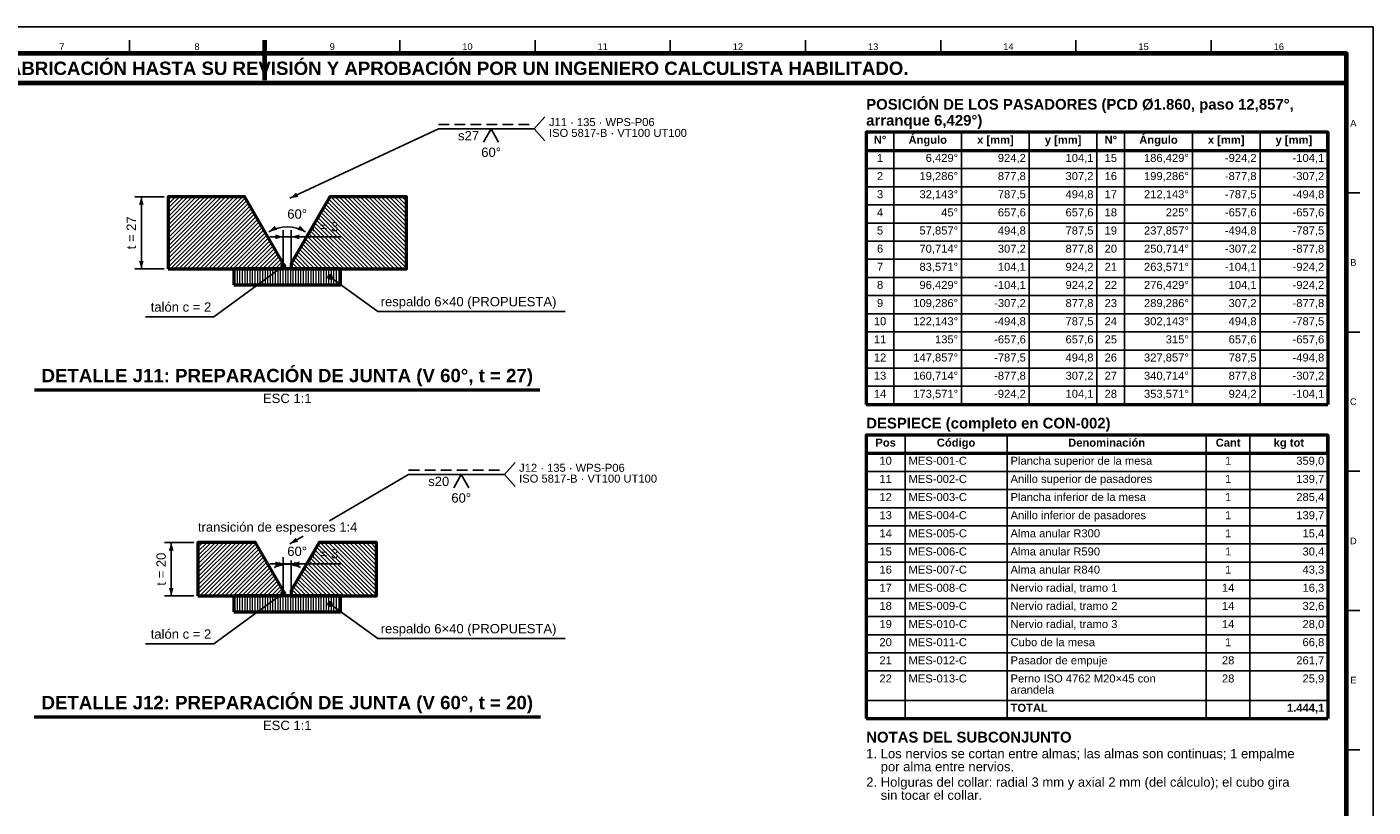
# Model space of a CAD drawing. Header units: millimetres. Extents: x 0 to 841, y 0 to 594.
# Tile 6 of 6: x 336 to 841, y 302 to 594. Entities that reach past the tile are written whole.
import ezdxf
from ezdxf.enums import TextEntityAlignment as Align

# ---------------------------------------------------------------- set-up
doc = ezdxf.new("R2010")
doc.units = ezdxf.units.MM
doc.linetypes.add('OCULTO', pattern=[6, 4, -2])
for name, color, linetype, lineweight in [('ACH', 7, 'CONTINUOUS', 13), ('COTA', 7, 'CONTINUOUS', 25), ('FINA', 7, 'CONTINUOUS', 25), ('MARCO', 7, 'CONTINUOUS', 70), ('OCU', 7, 'OCULTO', 25), ('TXT', 7, 'CONTINUOUS', 25), ('VIS', 7, 'CONTINUOUS', 50)]:
    doc.layers.add(name, color=color, linetype=linetype, lineweight=lineweight)
doc.styles.add('STD', font='LiberationSans-Regular.ttf')
doc.styles.add('STDB', font='LiberationSans-Bold.ttf')

msp = doc.modelspace()

# ---------------------------------------------------------------- hatches: boundary and pattern name
at = {"layer": 'ACH'}
h = msp.add_hatch(dxfattribs=at)
h.set_pattern_fill('ANSI31', scale=0.35)
h.paths.add_polyline_path([(389.29, 503.33), (432.49, 503.33), (432.49, 505.33), (418.06, 530.33), (389.29, 530.33)])
h = msp.add_hatch(dxfattribs=at)
h.set_pattern_fill('ANSI31', scale=0.35, angle=90)
h.paths.add_polyline_path([(435.49, 503.33), (478.69, 503.33), (478.69, 530.33), (449.92, 530.33), (435.49, 505.33)])
h = msp.add_hatch(color=7, dxfattribs=at)
h.dxf.hatch_style = 1
h.paths.add_polyline_path([(433.29, 504.33), (433.06, 504.89), (432.49, 505.13), (431.92, 504.89), (431.69, 504.33), (431.92, 503.76), (432.49, 503.53), (433.06, 503.76)])
h = msp.add_hatch(dxfattribs=at)
h.set_pattern_fill('ANSI31', scale=0.3, angle=45)
h.paths.add_polyline_path([(413.99, 497.33), (453.99, 497.33), (453.99, 503.33), (413.99, 503.33)])
h = msp.add_hatch(color=7, dxfattribs=at)
h.dxf.hatch_style = 1
h.paths.add_polyline_path([(450.79, 500.33), (450.56, 500.89), (449.99, 501.13), (449.42, 500.89), (449.19, 500.33), (449.42, 499.76), (449.99, 499.53), (450.56, 499.76)])
h = msp.add_hatch(dxfattribs=at)
h.set_pattern_fill('ANSI31', scale=0.35)
h.paths.add_polyline_path([(400.49, 380.76), (432.49, 380.76), (432.49, 382.76), (422.1, 400.76), (400.49, 400.76)])
h = msp.add_hatch(dxfattribs=at)
h.set_pattern_fill('ANSI31', scale=0.35, angle=90)
h.paths.add_polyline_path([(435.49, 380.76), (467.49, 380.76), (467.49, 400.76), (445.88, 400.76), (435.49, 382.76)])
h = msp.add_hatch(dxfattribs=at)
h.set_pattern_fill('ANSI31', scale=0.3, angle=45)
h.paths.add_polyline_path([(413.99, 374.76), (453.99, 374.76), (453.99, 380.76), (413.99, 380.76)])
h = msp.add_hatch(color=7, dxfattribs=at)
h.dxf.hatch_style = 1
h.paths.add_polyline_path([(433.29, 381.76), (433.06, 382.33), (432.49, 382.56), (431.92, 382.33), (431.69, 381.76), (431.92, 381.2), (432.49, 380.96), (433.06, 381.2)])
h = msp.add_hatch(color=7, dxfattribs=at)
h.dxf.hatch_style = 1
h.paths.add_polyline_path([(450.79, 377.76), (450.56, 378.33), (449.99, 378.56), (449.42, 378.33), (449.19, 377.76), (449.42, 377.2), (449.99, 376.96), (450.56, 377.2)])

# ---------------------------------------------------------------- linework, layer by layer
at = {"layer": 'COTA'}
for p, q in [((526.59, 555.83), (530.59, 560.33)), ((434.99, 529.83), (490.69, 555.83)), ((490.69, 555.83), (526.59, 555.83)), ((526.59, 555.83), (530.59, 551.33)), ((387.79, 530.33), (376.79, 530.33)), ((379.29, 503.33), (379.29, 530.33)), ((432.49, 515.33), (427.49, 515.33)), ((432.49, 505.83), (432.49, 517.83)), ((432.49, 515.33), (435.49, 515.33)), ((435.49, 505.83), (435.49, 517.83)), ((435.49, 515.33), (440.49, 515.33)), ((435.49, 515.33), (454.31, 515.33)), ((387.79, 503.33), (376.79, 503.33)), ((432.49, 504.33), (406.49, 485.33)), ((449.99, 500.33), (467.99, 487.33)), ((406.49, 485.33), (380.87, 485.33)), ((467.99, 487.33), (538.18, 487.33)), ((515.39, 426.26), (519.39, 430.76)), ((449.8, 408.92), (479.49, 426.26)), ((479.49, 426.26), (515.39, 426.26)), ((515.39, 426.26), (519.39, 421.76)), ((398.99, 400.76), (387.99, 400.76)), ((390.49, 380.76), (390.49, 400.76)), ((434.99, 400.26), (439.95, 403.16)), ((432.49, 383.26), (432.49, 395.26)), ((435.49, 383.26), (435.49, 394.06)), ((432.49, 392.76), (427.49, 392.76)), ((432.49, 392.76), (435.49, 392.76)), ((435.49, 392.76), (440.49, 392.76)), ((435.49, 392.76), (454.31, 392.76)), ((398.99, 380.76), (387.99, 380.76)), ((432.49, 381.76), (406.49, 362.76)), ((449.99, 377.76), (467.99, 364.76)), ((467.99, 364.76), (538.18, 364.76)), ((406.49, 362.76), (380.87, 362.76))]:
    msp.add_line(p, q, dxfattribs=at)
for points in [[(507.59, 550.83), (510.39, 555.83), (513.19, 550.83)], [(496.39, 421.26), (499.19, 426.26), (501.99, 421.26)]]:
    msp.add_lwpolyline(points, dxfattribs=at)
for centre in [(432.49, 504.33), (449.99, 500.33), (432.49, 381.76), (449.99, 377.76)]:
    msp.add_circle(centre, 0.8, dxfattribs=at)
for centre, radius in [((433.99, 505.33), 13.75), ((433.99, 382.76), 9.9)]:
    msp.add_arc(centre, radius, 60, 120, dxfattribs=at)
for points in [[(379.29, 530.33), (378.39, 527.33), (380.19, 527.33)], [(434.99, 529.83), (438.09, 530.28), (437.33, 531.91)], [(427.11, 517.23), (430.16, 517.96), (429.26, 519.51)], [(432.49, 515.33), (429.49, 516.23), (429.49, 514.43)], [(435.49, 515.33), (438.49, 514.43), (438.49, 516.23)], [(440.86, 517.23), (438.72, 519.51), (437.82, 517.96)], [(379.29, 503.33), (380.19, 506.33), (378.39, 506.33)], [(390.49, 400.76), (389.59, 397.76), (391.39, 397.76)], [(434.99, 400.26), (438.03, 401), (437.13, 402.55)], [(429.04, 391.34), (432.09, 392.06), (431.19, 393.62)], [(432.49, 392.76), (429.49, 393.66), (429.49, 391.86)], [(435.49, 392.76), (438.49, 391.86), (438.49, 393.66)], [(438.94, 391.34), (436.79, 393.62), (435.89, 392.06)], [(390.49, 380.76), (391.39, 383.76), (389.59, 383.76)]]:
    msp.add_solid(points, dxfattribs=at)
at = {"layer": 'FINA'}
for p, q in [((374.81, 584), (374.81, 589)), ((425.5, 584), (425.5, 589)), ((476.19, 584), (476.19, 589)), ((526.88, 584), (526.88, 589)), ((577.56, 584), (577.56, 589)), ((628.25, 584), (628.25, 589)), ((678.94, 584), (678.94, 589)), ((729.62, 584), (729.62, 589)), ((780.31, 584), (780.31, 589)), ((661.38, 554.5), (661.38, 452.5)), ((686.75, 554.5), (686.75, 452.5)), ((712.13, 554.5), (712.13, 452.5)), ((737.5, 554.5), (737.5, 452.5)), ((747.88, 554.5), (747.88, 452.5)), ((773.25, 554.5), (773.25, 452.5)), ((798.63, 554.5), (798.63, 452.5)), ((651, 547.7), (824, 547.7)), ((651, 540.9), (824, 540.9)), ((651, 534.1), (824, 534.1)), ((831, 531.82), (836, 531.82)), ((651, 527.3), (824, 527.3)), ((651, 520.5), (824, 520.5)), ((651, 513.7), (824, 513.7)), ((651, 506.9), (824, 506.9)), ((651, 500.1), (824, 500.1)), ((651, 493.3), (824, 493.3)), ((651, 486.5), (824, 486.5)), ((651, 479.7), (824, 479.7)), ((831, 479.64), (836, 479.64)), ((651, 472.9), (824, 472.9)), ((651, 466.1), (824, 466.1)), ((651, 459.3), (824, 459.3)), ((665.57, 441), (665.57, 334.8)), ((703.81, 441), (703.81, 334.8)), ((778.47, 441), (778.47, 334.8)), ((794.86, 441), (794.86, 334.8)), ((651, 434.2), (824, 434.2)), ((651, 427.4), (824, 427.4)), ((831, 427.45), (836, 427.45)), ((651, 420.6), (824, 420.6)), ((651, 413.8), (824, 413.8)), ((651, 407), (824, 407)), ((651, 400.2), (824, 400.2)), ((651, 393.4), (824, 393.4)), ((651, 386.6), (824, 386.6)), ((651, 379.8), (824, 379.8)), ((831, 375.27), (836, 375.27)), ((651, 373), (824, 373)), ((651, 366.2), (824, 366.2)), ((651, 359.4), (824, 359.4)), ((651, 352.6), (824, 352.6)), ((651, 341.6), (824, 341.6)), ((831, 323.09), (836, 323.09))]:
    msp.add_line(p, q, dxfattribs=at)
msp.add_lwpolyline([(0, 0), (841, 0), (841, 594), (0, 594)], close=True, dxfattribs=at)
at = {"layer": 'MARCO'}
msp.add_line((425.5, 589), (425.5, 574), dxfattribs=at)
for points in [[(20, 10), (831, 10), (831, 584), (20, 584)], [(20, 573), (831, 573), (831, 584), (20, 584)]]:
    msp.add_lwpolyline(points, close=True, dxfattribs=at)
at = {"layer": 'OCU'}
for p, q in [((490.69, 557.43), (526.59, 557.43)), ((479.49, 427.86), (515.39, 427.86))]:
    msp.add_line(p, q, dxfattribs=at)
at = {"layer": 'VIS'}
for p, q in [((651, 554.5), (651, 452.5)), ((824, 554.5), (824, 452.5)), ((339.28, 457.93), (528.7, 457.93)), ((651, 452.5), (824, 452.5)), ((651, 441), (651, 334.8)), ((824, 441), (824, 334.8)), ((339.08, 335.36), (528.9, 335.36)), ((651, 334.8), (824, 334.8))]:
    msp.add_line(p, q, dxfattribs=at)
for points in [[(651, 547.7), (824, 547.7), (824, 554.5), (651, 554.5)], [(389.29, 503.33), (432.49, 503.33), (432.49, 505.33), (418.06, 530.33), (389.29, 530.33)], [(435.49, 503.33), (478.69, 503.33), (478.69, 530.33), (449.92, 530.33), (435.49, 505.33)], [(413.99, 497.33), (453.99, 497.33), (453.99, 503.33), (413.99, 503.33)], [(651, 434.2), (824, 434.2), (824, 441), (651, 441)], [(400.49, 380.76), (432.49, 380.76), (432.49, 382.76), (422.1, 400.76), (400.49, 400.76)], [(435.49, 380.76), (467.49, 380.76), (467.49, 400.76), (445.88, 400.76), (435.49, 382.76)], [(413.99, 374.76), (453.99, 374.76), (453.99, 380.76), (413.99, 380.76)]]:
    msp.add_lwpolyline(points, close=True, dxfattribs=at)

# ---------------------------------------------------------------- texts
at = {"layer": 'TXT'}
for s, height, style, p in [('7', 2.5, 'STD', (349.47, 586.6)), ('8', 2.5, 'STD', (400.16, 586.6)), ('9', 2.5, 'STD', (450.84, 586.6)), ('10', 2.5, 'STD', (501.53, 586.6)), ('11', 2.5, 'STD', (552.22, 586.6)), ('12', 2.5, 'STD', (602.91, 586.6)), ('13', 2.5, 'STD', (653.59, 586.6)), ('14', 2.5, 'STD', (704.28, 586.6)), ('15', 2.5, 'STD', (754.97, 586.6)), ('16', 2.5, 'STD', (805.66, 586.6)), ('ESTOS PLANOS NO SON VÁLIDOS PARA FABRICACIÓN HASTA SU REVISIÓN Y APROBACIÓN POR UN INGENIERO CALCULISTA HABILITADO.', 5, 'STDB', (425.5, 578.5)), ('A', 2.5, 'STD', (833.6, 557.91)), ('N°', 3, 'STDB', (656.19, 551.7)), ('Ángulo', 3, 'STDB', (674.07, 551.7)), ('x [mm]', 3, 'STDB', (699.44, 551.7)), ('y [mm]', 3, 'STDB', (724.81, 551.7)), ('N°', 3, 'STDB', (742.69, 551.7)), ('Ángulo', 3, 'STDB', (760.57, 551.7)), ('x [mm]', 3, 'STDB', (785.94, 551.7)), ('y [mm]', 3, 'STDB', (811.31, 551.7)), ('60°', 3.5, 'STD', (510.39, 547.03)), ('1', 3, 'STD', (656.19, 544.9)), ('15', 3, 'STD', (742.69, 544.9)), ('2', 3, 'STD', (656.19, 538.1)), ('16', 3, 'STD', (742.69, 538.1)), ('3', 3, 'STD', (656.19, 531.3)), ('17', 3, 'STD', (742.69, 531.3)), ('4', 3, 'STD', (656.19, 524.5)), ('18', 3, 'STD', (742.69, 524.5)), ('5', 3, 'STD', (656.19, 517.7)), ('19', 3, 'STD', (742.69, 517.7)), ('6', 3, 'STD', (656.19, 510.9)), ('20', 3, 'STD', (742.69, 510.9)), ('7', 3, 'STD', (656.19, 504.1)), ('21', 3, 'STD', (742.69, 504.1)), ('B', 2.5, 'STD', (833.6, 505.73)), ('8', 3, 'STD', (656.19, 497.3)), ('22', 3, 'STD', (742.69, 497.3)), ('9', 3, 'STD', (656.19, 490.5)), ('23', 3, 'STD', (742.69, 490.5)), ('10', 3, 'STD', (656.19, 483.7)), ('24', 3, 'STD', (742.69, 483.7)), ('11', 3, 'STD', (656.19, 476.9)), ('25', 3, 'STD', (742.69, 476.9)), ('12', 3, 'STD', (656.19, 470.1)), ('26', 3, 'STD', (742.69, 470.1)), ('13', 3, 'STD', (656.19, 463.3)), ('27', 3, 'STD', (742.69, 463.3)), ('14', 3, 'STD', (656.19, 456.5)), ('28', 3, 'STD', (742.69, 456.5)), ('C', 2.5, 'STD', (833.6, 453.55)), ('Pos', 3, 'STDB', (658.28, 438.2)), ('Código', 3, 'STDB', (684.69, 438.2)), ('Denominación', 3, 'STDB', (741.14, 438.2)), ('Cant', 3, 'STDB', (786.67, 438.2)), ('kg tot', 3, 'STDB', (809.43, 438.2)), ('10', 3, 'STD', (658.28, 431.4)), ('1', 3, 'STD', (786.67, 431.4)), ('11', 3, 'STD', (658.28, 424.6)), ('1', 3, 'STD', (786.67, 424.6)), ('60°', 3.5, 'STD', (499.19, 417.46)), ('12', 3, 'STD', (658.28, 417.8)), ('1', 3, 'STD', (786.67, 417.8)), ('13', 3, 'STD', (658.28, 411)), ('1', 3, 'STD', (786.67, 411)), ('14', 3, 'STD', (658.28, 404.2)), ('1', 3, 'STD', (786.67, 404.2)), ('15', 3, 'STD', (658.28, 397.4)), ('1', 3, 'STD', (786.67, 397.4)), ('D', 2.5, 'STD', (833.6, 401.36)), ('16', 3, 'STD', (658.28, 390.6)), ('1', 3, 'STD', (786.67, 390.6)), ('17', 3, 'STD', (658.28, 383.8)), ('14', 3, 'STD', (786.67, 383.8)), ('18', 3, 'STD', (658.28, 377)), ('14', 3, 'STD', (786.67, 377)), ('19', 3, 'STD', (658.28, 370.2)), ('14', 3, 'STD', (786.67, 370.2)), ('20', 3, 'STD', (658.28, 363.4)), ('1', 3, 'STD', (786.67, 363.4)), ('21', 3, 'STD', (658.28, 356.6)), ('28', 3, 'STD', (786.67, 356.6)), ('22', 3, 'STD', (658.28, 349.8)), ('28', 3, 'STD', (786.67, 349.8)), ('E', 2.5, 'STD', (833.6, 349.18))]:
    msp.add_text(s, height=height, dxfattribs=dict(at, style=style)).set_placement(p, align=Align.MIDDLE_CENTER)
for s, height, style, p in [('POSICIÓN DE LOS PASADORES (PCD Ø1.860, paso 12,857°,', 4, 'STDB', (651, 567)), ('arranque 6,429°)', 4, 'STDB', (651, 561)), ('J11 · 135 · WPS-P06', 3, 'STD', (532.09, 559.83)), ('ISO 5817-B · VT100 UT100', 3, 'STD', (532.09, 555.78)), ('DESPIECE (completo en CON-002)', 4, 'STDB', (651, 447.5)), ('J12 · 135 · WPS-P06', 3, 'STD', (520.89, 430.26)), ('ISO 5817-B · VT100 UT100', 3, 'STD', (520.89, 426.21)), ('NOTAS DEL SUBCONJUNTO', 4, 'STDB', (651, 329.8)), ('1. Los nervios se cortan entre almas; las almas son continuas; 1 empalme', 3.5, 'STD', (651, 323.4)), ('    por alma entre nervios.', 3.5, 'STD', (651, 318.5)), ('2. Holguras del collar: radial 3 mm y axial 2 mm (del cálculo); el cubo gira', 3.5, 'STD', (651, 312.72)), ('    sin tocar el collar.', 3.5, 'STD', (651, 307.82))]:
    msp.add_text(s, height=height, dxfattribs=dict(at, style=style)).set_placement(p, align=Align.TOP_LEFT)
for s, height, style, p in [('s27', 3.5, 'STD', (505.89, 553.23)), ('6,429°', 3, 'STD', (685.45, 544.9)), ('924,2', 3, 'STD', (710.83, 544.9)), ('104,1', 3, 'STD', (736.2, 544.9)), ('186,429°', 3, 'STD', (771.95, 544.9)), ('-924,2', 3, 'STD', (797.33, 544.9)), ('-104,1', 3, 'STD', (822.7, 544.9)), ('19,286°', 3, 'STD', (685.45, 538.1)), ('877,8', 3, 'STD', (710.83, 538.1)), ('307,2', 3, 'STD', (736.2, 538.1)), ('199,286°', 3, 'STD', (771.95, 538.1)), ('-877,8', 3, 'STD', (797.33, 538.1)), ('-307,2', 3, 'STD', (822.7, 538.1)), ('32,143°', 3, 'STD', (685.45, 531.3)), ('787,5', 3, 'STD', (710.83, 531.3)), ('494,8', 3, 'STD', (736.2, 531.3)), ('212,143°', 3, 'STD', (771.95, 531.3)), ('-787,5', 3, 'STD', (797.33, 531.3)), ('-494,8', 3, 'STD', (822.7, 531.3)), ('45°', 3, 'STD', (685.45, 524.5)), ('657,6', 3, 'STD', (710.83, 524.5)), ('657,6', 3, 'STD', (736.2, 524.5)), ('225°', 3, 'STD', (771.95, 524.5)), ('-657,6', 3, 'STD', (797.33, 524.5)), ('-657,6', 3, 'STD', (822.7, 524.5)), ('57,857°', 3, 'STD', (685.45, 517.7)), ('494,8', 3, 'STD', (710.83, 517.7)), ('787,5', 3, 'STD', (736.2, 517.7)), ('237,857°', 3, 'STD', (771.95, 517.7)), ('-494,8', 3, 'STD', (797.33, 517.7)), ('-787,5', 3, 'STD', (822.7, 517.7)), ('70,714°', 3, 'STD', (685.45, 510.9)), ('307,2', 3, 'STD', (710.83, 510.9)), ('877,8', 3, 'STD', (736.2, 510.9)), ('250,714°', 3, 'STD', (771.95, 510.9)), ('-307,2', 3, 'STD', (797.33, 510.9)), ('-877,8', 3, 'STD', (822.7, 510.9)), ('83,571°', 3, 'STD', (685.45, 504.1)), ('104,1', 3, 'STD', (710.83, 504.1)), ('924,2', 3, 'STD', (736.2, 504.1)), ('263,571°', 3, 'STD', (771.95, 504.1)), ('-104,1', 3, 'STD', (797.33, 504.1)), ('-924,2', 3, 'STD', (822.7, 504.1)), ('96,429°', 3, 'STD', (685.45, 497.3)), ('-104,1', 3, 'STD', (710.83, 497.3)), ('924,2', 3, 'STD', (736.2, 497.3)), ('276,429°', 3, 'STD', (771.95, 497.3)), ('104,1', 3, 'STD', (797.33, 497.3)), ('-924,2', 3, 'STD', (822.7, 497.3)), ('109,286°', 3, 'STD', (685.45, 490.5)), ('-307,2', 3, 'STD', (710.83, 490.5)), ('877,8', 3, 'STD', (736.2, 490.5)), ('289,286°', 3, 'STD', (771.95, 490.5)), ('307,2', 3, 'STD', (797.33, 490.5)), ('-877,8', 3, 'STD', (822.7, 490.5)), ('122,143°', 3, 'STD', (685.45, 483.7)), ('-494,8', 3, 'STD', (710.83, 483.7)), ('787,5', 3, 'STD', (736.2, 483.7)), ('302,143°', 3, 'STD', (771.95, 483.7)), ('494,8', 3, 'STD', (797.33, 483.7)), ('-787,5', 3, 'STD', (822.7, 483.7)), ('135°', 3, 'STD', (685.45, 476.9)), ('-657,6', 3, 'STD', (710.83, 476.9)), ('657,6', 3, 'STD', (736.2, 476.9)), ('315°', 3, 'STD', (771.95, 476.9)), ('657,6', 3, 'STD', (797.33, 476.9)), ('-657,6', 3, 'STD', (822.7, 476.9)), ('147,857°', 3, 'STD', (685.45, 470.1)), ('-787,5', 3, 'STD', (710.83, 470.1)), ('494,8', 3, 'STD', (736.2, 470.1)), ('327,857°', 3, 'STD', (771.95, 470.1)), ('787,5', 3, 'STD', (797.33, 470.1)), ('-494,8', 3, 'STD', (822.7, 470.1)), ('160,714°', 3, 'STD', (685.45, 463.3)), ('-877,8', 3, 'STD', (710.83, 463.3)), ('307,2', 3, 'STD', (736.2, 463.3)), ('340,714°', 3, 'STD', (771.95, 463.3)), ('877,8', 3, 'STD', (797.33, 463.3)), ('-307,2', 3, 'STD', (822.7, 463.3)), ('173,571°', 3, 'STD', (685.45, 456.5)), ('-924,2', 3, 'STD', (710.83, 456.5)), ('104,1', 3, 'STD', (736.2, 456.5)), ('353,571°', 3, 'STD', (771.95, 456.5)), ('924,2', 3, 'STD', (797.33, 456.5)), ('-104,1', 3, 'STD', (822.7, 456.5)), ('359,0', 3, 'STD', (822.7, 431.4)), ('s20', 3.5, 'STD', (494.69, 423.66)), ('139,7', 3, 'STD', (822.7, 424.6)), ('285,4', 3, 'STD', (822.7, 417.8)), ('139,7', 3, 'STD', (822.7, 411)), ('15,4', 3, 'STD', (822.7, 404.2)), ('30,4', 3, 'STD', (822.7, 397.4)), ('43,3', 3, 'STD', (822.7, 390.6)), ('16,3', 3, 'STD', (822.7, 383.8)), ('32,6', 3, 'STD', (822.7, 377)), ('28,0', 3, 'STD', (822.7, 370.2)), ('66,8', 3, 'STD', (822.7, 363.4)), ('261,7', 3, 'STD', (822.7, 356.6)), ('25,9', 3, 'STD', (822.7, 349.8)), ('1.444,1', 3, 'STDB', (822.7, 338.8))]:
    msp.add_text(s, height=height, dxfattribs=dict(at, style=style)).set_placement(p, align=Align.MIDDLE_RIGHT)
at = {"layer": 'TXT', "style": 'STD'}
for s, p in [('60°', (433.99, 521.08)), ('respaldo 6×40 (PROPUESTA)', (468.99, 488.23)), ('transición de espesores 1:4', (400.49, 403.76)), ('60°', (433.99, 394.66)), ('respaldo 6×40 (PROPUESTA)', (468.99, 365.66))]:
    msp.add_text(s, height=3.5, dxfattribs=at).set_placement(p, align=Align.BOTTOM_LEFT)
for s, p in [('t = 27', (378.29, 516.83)), ('t = 20', (389.49, 390.76))]:
    msp.add_text(s, height=3.5, rotation=90, dxfattribs=at).set_placement(p, align=Align.BOTTOM_CENTER)
at = {"layer": 'TXT'}
for s, height, style, p in [('r = 3', 3.5, 'STD', (448.15, 516.33)), ('DETALLE J11: PREPARACIÓN DE JUNTA (V 60°, t = 27)', 5, 'STDB', (433.99, 459.33)), ('r = 3', 3.5, 'STD', (448.15, 393.76)), ('DETALLE J12: PREPARACIÓN DE JUNTA (V 60°, t = 20)', 5, 'STDB', (433.99, 336.76))]:
    msp.add_text(s, height=height, dxfattribs=dict(at, style=style)).set_placement(p, align=Align.BOTTOM_CENTER)
at = {"layer": 'TXT', "style": 'STD'}
for p in [(405.49, 486.23), (405.49, 363.66)]:
    msp.add_text('talón c = 2', height=3.5, dxfattribs=at).set_placement(p, align=Align.BOTTOM_RIGHT)
for p in [(433.99, 456.53), (433.99, 333.96)]:
    msp.add_text('ESC 1:1', height=3.5, dxfattribs=at).set_placement(p, align=Align.TOP_CENTER)
at = {"layer": 'TXT'}
for s, style, p in [('MES-001-C', 'STD', (666.87, 431.4)), ('Plancha superior de la mesa', 'STD', (705.11, 431.4)), ('MES-002-C', 'STD', (666.87, 424.6)), ('Anillo superior de pasadores', 'STD', (705.11, 424.6)), ('MES-003-C', 'STD', (666.87, 417.8)), ('Plancha inferior de la mesa', 'STD', (705.11, 417.8)), ('MES-004-C', 'STD', (666.87, 411)), ('Anillo inferior de pasadores', 'STD', (705.11, 411)), ('MES-005-C', 'STD', (666.87, 404.2)), ('Alma anular R300', 'STD', (705.11, 404.2)), ('MES-006-C', 'STD', (666.87, 397.4)), ('Alma anular R590', 'STD', (705.11, 397.4)), ('MES-007-C', 'STD', (666.87, 390.6)), ('Alma anular R840', 'STD', (705.11, 390.6)), ('MES-008-C', 'STD', (666.87, 383.8)), ('Nervio radial, tramo 1', 'STD', (705.11, 383.8)), ('MES-009-C', 'STD', (666.87, 377)), ('Nervio radial, tramo 2', 'STD', (705.11, 377)), ('MES-010-C', 'STD', (666.87, 370.2)), ('Nervio radial, tramo 3', 'STD', (705.11, 370.2)), ('MES-011-C', 'STD', (666.87, 363.4)), ('Cubo de la mesa', 'STD', (705.11, 363.4)), ('Pasador de empuje', 'STD', (705.11, 356.6)), ('MES-012-C', 'STD', (666.87, 356.6)), ('MES-013-C', 'STD', (666.87, 349.8)), ('Perno ISO 4762 M20×45 con', 'STD', (705.11, 349.8)), ('arandela', 'STD', (705.11, 345.6)), ('TOTAL', 'STDB', (705.11, 338.8))]:
    msp.add_text(s, height=3, dxfattribs=dict(at, style=style)).set_placement(p, align=Align.MIDDLE_LEFT)

doc.saveas('drawing.dxf')
